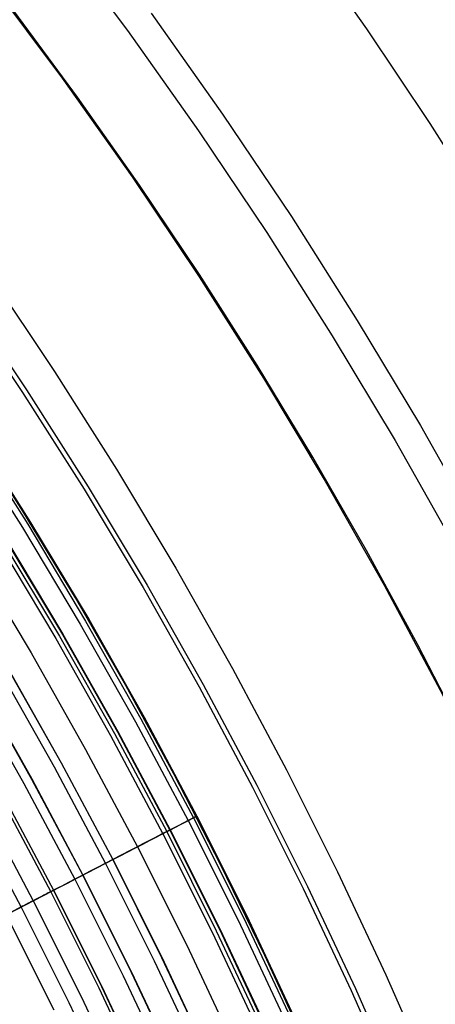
# Model space of a CAD drawing. Header units: millimetres. Extents: x -14 to 488, y -50 to 50.
# Tile 219 of 256: x 395.11 to 397.27, y 9.27 to 14.39. Entities that reach past the tile are written whole.
import ezdxf

# ---------------------------------------------------------------- set-up
doc = ezdxf.new("R2010")
doc.units = ezdxf.units.MM
doc.header["$MEASUREMENT"] = 0
doc.layers.add('Default', color=7, linetype='Continuous')

msp = doc.modelspace()

# ---------------------------------------------------------------- linework, layer by layer
at = {"layer": 'Default'}
for points in [[(397.4365, 10.6424), (397.1801, 11.139), (396.9125, 11.6296), (396.6338, 12.114), (396.344, 12.5918), (396.0434, 13.063), (395.732, 13.5271), (395.4102, 13.9841), (395.0779, 14.4335), (394.7146, 14.9015), (394.34, 15.3605), (393.9544, 15.8103), (393.558, 16.2506), (393.1511, 16.6812), (392.7339, 17.1018), (392.3066, 17.5122), (391.8695, 17.9121), (391.4039, 18.3173), (390.9282, 18.7105), (390.4428, 19.0916), (389.9479, 19.4604), (389.4438, 19.8166), (388.931, 20.1599)], [(397.4365, 10.6424), (397.1801, 11.139), (396.9125, 11.6296), (396.6338, 12.114), (396.344, 12.5918), (396.0434, 13.063), (395.732, 13.5271), (395.4102, 13.9841), (395.0779, 14.4335), (394.7146, 14.9015), (394.34, 15.3605), (393.9544, 15.8103), (393.558, 16.2506), (393.1511, 16.6812), (392.7339, 17.1018), (392.3066, 17.5122), (391.8695, 17.9121), (391.4039, 18.3173), (390.9282, 18.7105), (390.4428, 19.0916), (389.9479, 19.4604), (389.4438, 19.8166), (388.931, 20.1599)], [(396.1539, 9.9989), (395.9127, 10.4663), (395.6608, 10.9281), (395.3984, 11.384), (395.1256, 11.8339), (394.8427, 12.2773), (394.5496, 12.7143), (394.2466, 13.1443), (393.9339, 13.5674), (393.5919, 14.0079), (393.2393, 14.44), (392.8763, 14.8633), (392.5033, 15.2778), (392.1202, 15.6831), (391.7275, 16.079), (391.3253, 16.4653), (390.9139, 16.8417), (390.4756, 17.2231), (390.0279, 17.5932), (389.571, 17.952), (389.1051, 18.2991), (388.6307, 18.6343)], [(396.1539, 9.9989), (395.9127, 10.4663), (395.6608, 10.9281), (395.3984, 11.384), (395.1256, 11.8339), (394.8427, 12.2773), (394.5496, 12.7143), (394.2466, 13.1443), (393.9339, 13.5674), (393.5919, 14.0079), (393.2393, 14.44), (392.8763, 14.8633), (392.5033, 15.2778), (392.1202, 15.6831), (391.7275, 16.079), (391.3253, 16.4653), (390.9139, 16.8417), (390.4756, 17.2231), (390.0279, 17.5932), (389.571, 17.952), (389.1051, 18.2991), (388.6307, 18.6343)], [(395.2852, 14.8432), (395.6691, 14.3311), (396.0389, 13.8103), (396.3944, 13.2815), (396.7354, 12.7451), (397.0615, 12.2018), (397.3728, 11.6522), (397.6689, 11.0969), (397.9497, 10.5365), (398.2153, 9.9716), (398.4654, 9.4028), (398.7002, 8.8308)], [(398.719, 11.2859), (398.4476, 11.8116), (398.1643, 12.3311), (397.8691, 12.8439), (397.5623, 13.3498), (397.2441, 13.8486), (396.9144, 14.34), (396.5737, 14.8238)], [(398.719, 11.2859), (398.4476, 11.8116), (398.1643, 12.3311), (397.8691, 12.8439), (397.5623, 13.3498), (397.2441, 13.8486), (396.9144, 14.34), (396.5737, 14.8238)], [(391.4681, 14.7547), (391.8528, 14.339), (392.2263, 13.9137), (392.5883, 13.4794), (392.9385, 13.0364), (393.2767, 12.5854), (393.6024, 12.1267), (393.9156, 11.6609), (394.2159, 11.1884), (394.5032, 10.7099), (394.7773, 10.2258), (395.0381, 9.7367), (395.2855, 9.2431)], [(392.3165, 14.757), (392.7006, 14.3196), (393.073, 13.8729), (393.4332, 13.4173), (393.781, 12.9534), (394.116, 12.4816), (394.4381, 12.0025), (394.747, 11.5166), (395.0425, 11.0244), (395.3244, 10.5265), (395.5927, 10.0234), (395.8471, 9.5157), (396.0877, 9.004)], [(392.317, 14.7575), (392.7012, 14.3201), (393.0736, 13.8733), (393.4338, 13.4178), (393.7816, 12.9538), (394.1166, 12.482), (394.4387, 12.0029), (394.7476, 11.5169), (395.0431, 11.0248), (395.3251, 10.5268), (395.5933, 10.0238), (395.8478, 9.516), (396.0883, 9.0043)], [(392.2852, 14.7288), (392.6686, 14.2922), (393.0403, 13.8463), (393.3998, 13.3916), (393.747, 12.9285), (394.0814, 12.4576), (394.4029, 11.9794), (394.7112, 11.4944), (395.0061, 11.0032), (395.2875, 10.5062), (395.5553, 10.0041), (395.8092, 9.4973), (396.0493, 8.9865)], [(392.1863, 14.6397), (392.5675, 14.2057), (392.937, 13.7624), (393.2944, 13.3104), (393.6394, 12.8501), (393.9719, 12.382), (394.2915, 11.9066), (394.5979, 11.4245), (394.8911, 10.9361), (395.1709, 10.4421), (395.437, 9.9429), (395.6895, 9.4392), (395.9282, 8.9314)], [(392.187, 14.6402), (392.5682, 14.2062), (392.9376, 13.763), (393.2951, 13.3109), (393.6401, 12.8506), (393.9726, 12.3825), (394.2922, 11.9071), (394.5987, 11.4249), (394.8919, 10.9366), (395.1716, 10.4425), (395.4378, 9.9433), (395.6903, 9.4396), (395.929, 8.9318)], [(393.073, 14.6382), (393.4535, 14.1818), (393.8216, 13.7163), (394.1769, 13.2423), (394.5192, 12.7602), (394.8483, 12.2707), (395.1639, 11.7742), (395.4659, 11.2713), (395.7539, 10.7625), (396.028, 10.2485), (396.288, 9.7298), (396.5338, 9.2069)], [(393.073, 14.6382), (393.4535, 14.1818), (393.8215, 13.7163), (394.1769, 13.2423), (394.5192, 12.7602), (394.8483, 12.2707), (395.1639, 11.7742), (395.4659, 11.2713), (395.7539, 10.7625), (396.028, 10.2485), (396.288, 9.7298), (396.5338, 9.2069)], [(393.0739, 14.6389), (393.4543, 14.1825), (393.8224, 13.717), (394.1778, 13.2429), (394.5201, 12.7608), (394.8492, 12.2713), (395.1649, 11.7747), (395.4668, 11.2718), (395.7549, 10.7631), (396.029, 10.249), (396.289, 9.7303), (396.5348, 9.2073)], [(393.0741, 14.6391), (393.4545, 14.1826), (393.8226, 13.7171), (394.178, 13.2431), (394.5204, 12.761), (394.8495, 12.2714), (395.1651, 11.7749), (395.467, 11.272), (395.7551, 10.7632), (396.0292, 10.2491), (396.2892, 9.7304), (396.535, 9.2074)], [(393.0746, 14.6396), (393.4551, 14.1831), (393.8232, 13.7176), (394.1786, 13.2435), (394.521, 12.7614), (394.8501, 12.2718), (395.1657, 11.7753), (395.4677, 11.2723), (395.7558, 10.7636), (396.0299, 10.2495), (396.2899, 9.7307), (396.5357, 9.2077)], [(392.1519, 14.6086), (392.5323, 14.1756), (392.901, 13.7332), (393.2577, 13.2821), (393.602, 12.8228), (393.9338, 12.3556), (394.2527, 11.8812), (394.5585, 11.4001), (394.8511, 10.9128), (395.1303, 10.4198), (395.3959, 9.9217), (395.6478, 9.419), (395.886, 8.9122)], [(393.0363, 14.6068), (393.416, 14.1513), (393.7833, 13.6868), (394.1379, 13.2138), (394.4795, 12.7328), (394.8079, 12.2442), (395.1228, 11.7488), (395.4241, 11.2469), (395.7116, 10.7393), (395.9851, 10.2263), (396.2446, 9.7087), (396.4898, 9.1869)], [(393.0607, 14.6277), (393.4409, 14.1716), (393.8087, 13.7064), (394.1638, 13.2327), (394.5059, 12.751), (394.8348, 12.2618), (395.1502, 11.7657), (395.4519, 11.2631), (395.7398, 10.7547), (396.0136, 10.2411), (396.2734, 9.7227), (396.5191, 9.2002)], [(394.9523, 14.5869), (395.3297, 14.0835), (395.6933, 13.5715), (396.0428, 13.0516), (396.378, 12.5243), (396.6987, 11.9902), (397.0046, 11.4499), (397.2957, 10.904), (397.5718, 10.353), (397.8329, 9.7977), (398.0788, 9.2385)], [(392.9546, 14.5369), (393.3325, 14.0835), (393.698, 13.6212), (394.051, 13.1504), (394.391, 12.6716), (394.7179, 12.1854), (395.0313, 11.6922), (395.3312, 11.1928), (395.6173, 10.6875), (395.8896, 10.1769), (396.1478, 9.6617), (396.3919, 9.1423)], [(392.9548, 14.537), (393.3326, 14.0837), (393.6982, 13.6213), (394.0512, 13.1505), (394.3912, 12.6717), (394.718, 12.1855), (395.0315, 11.6924), (395.3314, 11.1929), (395.6175, 10.6876), (395.8898, 10.177), (396.148, 9.6618), (396.3921, 9.1424)], [(392.957, 14.539), (393.335, 14.0856), (393.7006, 13.6232), (394.0536, 13.1523), (394.3937, 12.6734), (394.7206, 12.1871), (395.0341, 11.6939), (395.334, 11.1944), (395.6202, 10.689), (395.8924, 10.1784), (396.1507, 9.6631), (396.3949, 9.1437)], [(392.0466, 14.5137), (392.4245, 14.0833), (392.7909, 13.6438), (393.1453, 13.1956), (393.4874, 12.7392), (393.8171, 12.275), (394.134, 11.8036), (394.4379, 11.3256), (394.7286, 10.8413), (395.006, 10.3515), (395.2699, 9.8565), (395.5202, 9.357), (395.7569, 8.8535)], [(392.0588, 14.5247), (392.437, 14.094), (392.8037, 13.6542), (393.1583, 13.2057), (393.5007, 12.7489), (393.8306, 12.2844), (394.1477, 11.8126), (394.4519, 11.3342), (394.7428, 10.8496), (395.0204, 10.3594), (395.2845, 9.8641), (395.535, 9.3642), (395.7719, 8.8603)], [(392.0593, 14.5251), (392.4375, 14.0945), (392.8042, 13.6546), (393.1588, 13.2061), (393.5013, 12.7493), (393.8312, 12.2847), (394.1483, 11.813), (394.4524, 11.3346), (394.7434, 10.8499), (395.021, 10.3597), (395.2851, 9.8644), (395.5356, 9.3645), (395.7725, 8.8606)], [(392.9238, 14.5106), (393.301, 14.058), (393.666, 13.5965), (394.0183, 13.1265), (394.3577, 12.6486), (394.684, 12.1632), (394.9969, 11.671), (395.2962, 11.1724), (395.5819, 10.668), (395.8536, 10.1583), (396.1114, 9.644), (396.3551, 9.1256)], [(392.9411, 14.5254), (393.3187, 14.0724), (393.684, 13.6104), (394.0366, 13.1399), (394.3764, 12.6615), (394.703, 12.1757), (395.0162, 11.6829), (395.3159, 11.1838), (395.6018, 10.6789), (395.8738, 10.1688), (396.1318, 9.6539), (396.3758, 9.135)], [(393.863, 14.5143), (394.2395, 14.0381), (394.603, 13.5532), (394.9532, 13.0601), (395.2899, 12.5593), (395.6127, 12.0515), (395.9216, 11.537), (396.2162, 11.0166), (396.4966, 10.4908), (396.7626, 9.9602), (397.014, 9.4253), (397.2509, 8.8867)], [(391.9711, 14.4456), (392.3473, 14.0173), (392.712, 13.5798), (393.0647, 13.1336), (393.4053, 12.6793), (393.7334, 12.2172), (394.0489, 11.748), (394.3514, 11.2721), (394.6408, 10.7901), (394.9169, 10.3025), (395.1796, 9.8098), (395.4288, 9.3126), (395.6644, 8.8114)], [(391.9183, 14.398), (392.2933, 13.971), (392.6567, 13.5349), (393.0084, 13.0902), (393.3479, 12.6373), (393.6749, 12.1768), (393.9894, 11.7091), (394.2909, 11.2347), (394.5793, 10.7543), (394.8546, 10.2683), (395.1164, 9.7772), (395.3648, 9.2816), (395.5996, 8.782)], [(391.9184, 14.3981), (392.2934, 13.9712), (392.6569, 13.5351), (393.0086, 13.0904), (393.3481, 12.6375), (393.6751, 12.1769), (393.9896, 11.7092), (394.2911, 11.2349), (394.5795, 10.7544), (394.8548, 10.2684), (395.1166, 9.7773), (395.365, 9.2817), (395.5998, 8.7821)], [(392.8109, 14.414), (393.1857, 13.9644), (393.5482, 13.5059), (393.8983, 13.0389), (394.2355, 12.5641), (394.5596, 12.0819), (394.8705, 11.5929), (395.1679, 11.0975), (395.4516, 10.5964), (395.7216, 10.0901), (395.9777, 9.5791), (396.2198, 9.0641)], [(393.7093, 14.3895), (394.0826, 13.9173), (394.4431, 13.4365), (394.7903, 12.9475), (395.1241, 12.451), (395.4443, 11.9474), (395.7505, 11.4373), (396.0427, 10.9213), (396.3207, 10.3999), (396.5844, 9.8737), (396.8338, 9.3433), (397.0686, 8.8092)], [(393.7281, 14.4047), (394.1018, 13.9321), (394.4626, 13.4508), (394.8102, 12.9613), (395.1444, 12.4642), (395.4649, 11.9601), (395.7714, 11.4495), (396.0639, 10.9329), (396.3422, 10.411), (396.6062, 9.8843), (396.8558, 9.3533), (397.0909, 8.8187)], [(393.7281, 14.4047), (394.1018, 13.9321), (394.4626, 13.4508), (394.8102, 12.9613), (395.1444, 12.4642), (395.4649, 11.9601), (395.7714, 11.4495), (396.0639, 10.9329), (396.3422, 10.411), (396.6062, 9.8843), (396.8558, 9.3533), (397.0909, 8.8187)], [(395.7925, 14.4212), (396.1646, 13.8972), (396.5223, 13.3651), (396.8654, 12.8254), (397.1936, 12.2788), (397.5067, 11.7258), (397.8046, 11.1671), (398.0872, 10.6033), (398.3544, 10.0349), (398.606, 9.4626), (398.8422, 8.887)], [(395.7925, 14.4212), (396.1646, 13.8972), (396.5223, 13.3651), (396.8654, 12.8254), (397.1935, 12.2788), (397.5067, 11.7258), (397.8046, 11.1671), (398.0872, 10.6033), (398.3543, 10.0349), (398.606, 9.4626), (398.8422, 8.887)], [(398.5945, -0.6136), (398.5947, -0.0327), (398.5802, 0.548), (398.5511, 1.1282), (398.5074, 1.7075), (398.4516, 2.2624), (398.3823, 2.8157), (398.2997, 3.3672), (398.2037, 3.9166), (398.0944, 4.4634), (397.972, 5.0075), (397.8364, 5.5485), (397.6877, 6.0859), (397.5355, 6.5895), (397.3718, 7.0895), (397.1967, 7.5855), (397.0104, 8.0775), (396.8128, 8.5651), (396.6041, 9.048), (396.3845, 9.526), (396.1539, 9.9989)], [(398.5945, -0.6136), (398.5947, -0.0327), (398.5802, 0.548), (398.5511, 1.1282), (398.5074, 1.7075), (398.4516, 2.2624), (398.3823, 2.8157), (398.2997, 3.3672), (398.2037, 3.9166), (398.0944, 4.4634), (397.972, 5.0075), (397.8364, 5.5485), (397.6877, 6.0859), (397.5355, 6.5895), (397.3718, 7.0895), (397.1967, 7.5855), (397.0104, 8.0775), (396.8128, 8.5651), (396.6041, 9.048), (396.3845, 9.526), (396.1539, 9.9989)]]:
    msp.add_lwpolyline(points, dxfattribs=at)
at = {"layer": 'Default', "extrusion": (-0.603614, 0.797277, 0)}
for points in [[(-325.1335, 22.4213), (-325.1332, 22.4554), (-325.1321, 22.4899), (-325.1303, 22.5245), (-325.1277, 22.5595), (-325.1244, 22.5946), (-325.1203, 22.6299), (-325.1153, 22.6654), (-325.1096, 22.7011), (-325.103, 22.7368), (-325.0956, 22.7726), (-325.0873, 22.8085), (-325.0781, 22.8443), (-325.0681, 22.8802), (-325.0572, 22.916), (-325.0454, 22.9516), (-325.0328, 22.9872), (-325.0192, 23.0226), (-325.0048, 23.0578), (-324.9894, 23.0927), (-324.9732, 23.1274), (-324.9561, 23.1618), (-324.9382, 23.1958), (-324.9193, 23.2294), (-324.8996, 23.2626), (-324.8791, 23.2953), (-324.8577, 23.3275), (-324.8356, 23.3592), (-324.8126, 23.3903), (-324.7889, 23.4208), (-324.7644, 23.4507), (-324.7392, 23.4799), (-324.7133, 23.5084), (-324.6867, 23.5362), (-324.6594, 23.5632), (-324.6315, 23.5894), (-324.603, 23.6148), (-324.574, 23.6394), (-324.5444, 23.6632), (-324.5144, 23.6861), (-324.4838, 23.7081), (-324.4528, 23.7292), (-324.4215, 23.7493), (-324.3897, 23.7686), (-324.3577, 23.7869), (-324.3253, 23.8043), (-324.2927, 23.8207), (-324.2598, 23.8362), (-324.2268, 23.8507), (-324.1936, 23.8643), (-324.1603, 23.8769), (-324.1269, 23.8886), (-324.0935, 23.8993), (-324.06, 23.9091), (-324.0265, 23.918), (-323.9931, 23.9259), (-323.9597, 23.933), (-323.9265, 23.9392), (-323.8933, 23.9444), (-323.8604, 23.9489), (-323.8276, 23.9524), (-323.795, 23.9552), (-323.7626, 23.9571), (-323.7305, 23.9583), (-323.6986, 23.9587), (-323.6668, 23.9583), (-323.6347, 23.9571), (-323.6023, 23.9552), (-323.5697, 23.9524), (-323.5369, 23.9489), (-323.5039, 23.9444), (-323.4708, 23.9392), (-323.4375, 23.933), (-323.4042, 23.9259), (-323.3708, 23.918), (-323.3373, 23.9091), (-323.3038, 23.8993), (-323.2704, 23.8886), (-323.237, 23.8769), (-323.2036, 23.8643), (-323.1705, 23.8507), (-323.1374, 23.8362), (-323.1046, 23.8207), (-323.072, 23.8043), (-323.0396, 23.7869), (-323.0075, 23.7686), (-322.9758, 23.7493), (-322.9444, 23.7292), (-322.9134, 23.7081), (-322.8829, 23.6861), (-322.8528, 23.6632), (-322.8233, 23.6394), (-322.7942, 23.6148), (-322.7657, 23.5894), (-322.7379, 23.5632), (-322.7106, 23.5362), (-322.684, 23.5084), (-322.6581, 23.4799), (-322.6329, 23.4507), (-322.6084, 23.4208), (-322.5847, 23.3903), (-322.5617, 23.3592), (-322.5395, 23.3275), (-322.5182, 23.2953), (-322.4976, 23.2626), (-322.4779, 23.2294), (-322.4591, 23.1958), (-322.4411, 23.1618), (-322.424, 23.1274), (-322.4078, 23.0927), (-322.3925, 23.0578), (-322.378, 23.0226), (-322.3645, 22.9872), (-322.3518, 22.9516), (-322.34, 22.916), (-322.3291, 22.8802), (-322.3191, 22.8443), (-322.31, 22.8085), (-322.3017, 22.7726), (-322.2943, 22.7368), (-322.2877, 22.7011), (-322.2819, 22.6654), (-322.277, 22.6299), (-322.2729, 22.5946), (-322.2695, 22.5595), (-322.267, 22.5245), (-322.2652, 22.4899), (-322.2641, 22.4554), (-322.2637, 22.4213)], [(-322.2637, 22.4213), (-322.2641, 22.3872), (-322.2652, 22.3528), (-322.267, 22.3181), (-322.2695, 22.2832), (-322.2729, 22.248), (-322.277, 22.2127), (-322.2819, 22.1772), (-322.2877, 22.1416), (-322.2943, 22.1058), (-322.3017, 22.07), (-322.31, 22.0342), (-322.3191, 21.9983), (-322.3291, 21.9625), (-322.34, 21.9267), (-322.3518, 21.891), (-322.3645, 21.8554), (-322.378, 21.82), (-322.3925, 21.7848), (-322.4078, 21.7499), (-322.424, 21.7152), (-322.4411, 21.6809), (-322.4591, 21.6469), (-322.4779, 21.6133), (-322.4976, 21.5801), (-322.5182, 21.5474), (-322.5395, 21.5151), (-322.5617, 21.4834), (-322.5847, 21.4523), (-322.6084, 21.4218), (-322.6329, 21.392), (-322.6581, 21.3628), (-322.684, 21.3343), (-322.7106, 21.3065), (-322.7379, 21.2795), (-322.7657, 21.2532), (-322.7942, 21.2278), (-322.8233, 21.2032), (-322.8528, 21.1794), (-322.8829, 21.1566), (-322.9134, 21.1346), (-322.9444, 21.1135), (-322.9758, 21.0933), (-323.0075, 21.074), (-323.0396, 21.0557), (-323.072, 21.0383), (-323.1046, 21.0219), (-323.1374, 21.0064), (-323.1705, 20.9919), (-323.2036, 20.9783), (-323.237, 20.9657), (-323.2704, 20.9541), (-323.3038, 20.9433), (-323.3373, 20.9335), (-323.3708, 20.9247), (-323.4042, 20.9167), (-323.4375, 20.9096), (-323.4708, 20.9035), (-323.5039, 20.8982), (-323.5369, 20.8938), (-323.5697, 20.8902), (-323.6023, 20.8874), (-323.6347, 20.8855), (-323.6668, 20.8844), (-323.6986, 20.884), (-323.7305, 20.8844), (-323.7626, 20.8855), (-323.795, 20.8874), (-323.8276, 20.8902), (-323.8604, 20.8938), (-323.8933, 20.8982), (-323.9265, 20.9035), (-323.9597, 20.9096), (-323.9931, 20.9167), (-324.0265, 20.9247), (-324.06, 20.9335), (-324.0935, 20.9433), (-324.1269, 20.9541), (-324.1603, 20.9657), (-324.1936, 20.9783), (-324.2268, 20.9919), (-324.2598, 21.0064), (-324.2927, 21.0219), (-324.3253, 21.0383), (-324.3577, 21.0557), (-324.3897, 21.074), (-324.4215, 21.0933), (-324.4528, 21.1135), (-324.4838, 21.1346), (-324.5144, 21.1566), (-324.5444, 21.1794), (-324.574, 21.2032), (-324.603, 21.2278), (-324.6315, 21.2532), (-324.6594, 21.2795), (-324.6867, 21.3065), (-324.7133, 21.3343), (-324.7392, 21.3628), (-324.7644, 21.392), (-324.7889, 21.4218), (-324.8126, 21.4523), (-324.8356, 21.4834), (-324.8577, 21.5151), (-324.8791, 21.5474), (-324.8996, 21.5801), (-324.9193, 21.6133), (-324.9382, 21.6469), (-324.9561, 21.6809), (-324.9732, 21.7152), (-324.9894, 21.7499), (-325.0048, 21.7848), (-325.0192, 21.82), (-325.0328, 21.8554), (-325.0454, 21.891), (-325.0572, 21.9267), (-325.0681, 21.9625), (-325.0781, 21.9983), (-325.0873, 22.0342), (-325.0956, 22.07), (-325.103, 22.1058), (-325.1096, 22.1416), (-325.1153, 22.1772), (-325.1203, 22.2127), (-325.1244, 22.248), (-325.1277, 22.2832), (-325.1303, 22.3181), (-325.1321, 22.3528), (-325.1332, 22.3872), (-325.1335, 22.4213)]]:
    msp.add_lwpolyline(points, dxfattribs=at)
at = {"layer": 'Default', "extrusion": (-0.528244, 0.849092, 0)}
for points in [[(-344.6191, 22.4213), (-344.6188, 22.4554), (-344.6177, 22.4899), (-344.6159, 22.5245), (-344.6133, 22.5595), (-344.61, 22.5946), (-344.6059, 22.6299), (-344.6009, 22.6654), (-344.5952, 22.7011), (-344.5886, 22.7368), (-344.5812, 22.7726), (-344.5729, 22.8085), (-344.5638, 22.8443), (-344.5537, 22.8802), (-344.5428, 22.916), (-344.5311, 22.9516), (-344.5184, 22.9872), (-344.5048, 23.0226), (-344.4904, 23.0578), (-344.4751, 23.0927), (-344.4588, 23.1274), (-344.4417, 23.1618), (-344.4238, 23.1958), (-344.4049, 23.2294), (-344.3853, 23.2626), (-344.3647, 23.2953), (-344.3434, 23.3275), (-344.3212, 23.3592), (-344.2982, 23.3903), (-344.2745, 23.4208), (-344.25, 23.4507), (-344.2248, 23.4799), (-344.1989, 23.5084), (-344.1723, 23.5362), (-344.145, 23.5632), (-344.1171, 23.5894), (-344.0887, 23.6148), (-344.0596, 23.6394), (-344.0301, 23.6632), (-344, 23.6861), (-343.9694, 23.7081), (-343.9385, 23.7292), (-343.9071, 23.7493), (-343.8754, 23.7686), (-343.8433, 23.7869), (-343.8109, 23.8043), (-343.7783, 23.8207), (-343.7455, 23.8362), (-343.7124, 23.8507), (-343.6792, 23.8643), (-343.6459, 23.8769), (-343.6125, 23.8886), (-343.5791, 23.8993), (-343.5456, 23.9091), (-343.5121, 23.918), (-343.4787, 23.9259), (-343.4454, 23.933), (-343.4121, 23.9392), (-343.379, 23.9444), (-343.346, 23.9489), (-343.3132, 23.9524), (-343.2806, 23.9552), (-343.2482, 23.9571), (-343.2161, 23.9583), (-343.1843, 23.9587), (-343.1524, 23.9583), (-343.1203, 23.9571), (-343.0879, 23.9552), (-343.0553, 23.9524), (-343.0225, 23.9489), (-342.9895, 23.9444), (-342.9564, 23.9392), (-342.9232, 23.933), (-342.8898, 23.9259), (-342.8564, 23.918), (-342.8229, 23.9091), (-342.7894, 23.8993), (-342.756, 23.8886), (-342.7226, 23.8769), (-342.6893, 23.8643), (-342.6561, 23.8507), (-342.623, 23.8362), (-342.5902, 23.8207), (-342.5576, 23.8043), (-342.5252, 23.7869), (-342.4932, 23.7686), (-342.4614, 23.7493), (-342.43, 23.7292), (-342.3991, 23.7081), (-342.3685, 23.6861), (-342.3385, 23.6632), (-342.3089, 23.6394), (-342.2798, 23.6148), (-342.2514, 23.5894), (-342.2235, 23.5632), (-342.1962, 23.5362), (-342.1696, 23.5084), (-342.1437, 23.4799), (-342.1185, 23.4507), (-342.094, 23.4208), (-342.0703, 23.3903), (-342.0473, 23.3592), (-342.0251, 23.3275), (-342.0038, 23.2953), (-341.9833, 23.2626), (-341.9636, 23.2294), (-341.9447, 23.1958), (-341.9268, 23.1618), (-341.9097, 23.1274), (-341.8934, 23.0927), (-341.8781, 23.0578), (-341.8637, 23.0226), (-341.8501, 22.9872), (-341.8374, 22.9516), (-341.8257, 22.916), (-341.8148, 22.8802), (-341.8048, 22.8443), (-341.7956, 22.8085), (-341.7873, 22.7726), (-341.7799, 22.7368), (-341.7733, 22.7011), (-341.7676, 22.6654), (-341.7626, 22.6299), (-341.7585, 22.5946), (-341.7552, 22.5595), (-341.7526, 22.5245), (-341.7508, 22.4899), (-341.7497, 22.4554), (-341.7494, 22.4213)], [(-341.7494, 22.4213), (-341.7497, 22.3872), (-341.7508, 22.3528), (-341.7526, 22.3181), (-341.7552, 22.2832), (-341.7585, 22.248), (-341.7626, 22.2127), (-341.7676, 22.1772), (-341.7733, 22.1416), (-341.7799, 22.1058), (-341.7873, 22.07), (-341.7956, 22.0342), (-341.8048, 21.9983), (-341.8148, 21.9625), (-341.8257, 21.9267), (-341.8374, 21.891), (-341.8501, 21.8554), (-341.8637, 21.82), (-341.8781, 21.7848), (-341.8934, 21.7499), (-341.9097, 21.7152), (-341.9268, 21.6809), (-341.9447, 21.6469), (-341.9636, 21.6133), (-341.9833, 21.5801), (-342.0038, 21.5474), (-342.0251, 21.5151), (-342.0473, 21.4834), (-342.0703, 21.4523), (-342.094, 21.4218), (-342.1185, 21.392), (-342.1437, 21.3628), (-342.1696, 21.3343), (-342.1962, 21.3065), (-342.2235, 21.2795), (-342.2514, 21.2532), (-342.2798, 21.2278), (-342.3089, 21.2032), (-342.3385, 21.1794), (-342.3685, 21.1566), (-342.3991, 21.1346), (-342.43, 21.1135), (-342.4614, 21.0933), (-342.4932, 21.074), (-342.5252, 21.0557), (-342.5576, 21.0383), (-342.5902, 21.0219), (-342.623, 21.0064), (-342.6561, 20.9919), (-342.6893, 20.9783), (-342.7226, 20.9657), (-342.756, 20.9541), (-342.7894, 20.9433), (-342.8229, 20.9335), (-342.8564, 20.9247), (-342.8898, 20.9167), (-342.9232, 20.9096), (-342.9564, 20.9035), (-342.9895, 20.8982), (-343.0225, 20.8938), (-343.0553, 20.8902), (-343.0879, 20.8874), (-343.1203, 20.8855), (-343.1524, 20.8844), (-343.1843, 20.884), (-343.2161, 20.8844), (-343.2482, 20.8855), (-343.2806, 20.8874), (-343.3132, 20.8902), (-343.346, 20.8938), (-343.379, 20.8982), (-343.4121, 20.9035), (-343.4454, 20.9096), (-343.4787, 20.9167), (-343.5121, 20.9247), (-343.5456, 20.9335), (-343.5791, 20.9433), (-343.6125, 20.9541), (-343.6459, 20.9657), (-343.6792, 20.9783), (-343.7124, 20.9919), (-343.7455, 21.0064), (-343.7783, 21.0219), (-343.8109, 21.0383), (-343.8433, 21.0557), (-343.8754, 21.074), (-343.9071, 21.0933), (-343.9385, 21.1135), (-343.9694, 21.1346), (-344, 21.1566), (-344.0301, 21.1794), (-344.0596, 21.2032), (-344.0887, 21.2278), (-344.1171, 21.2532), (-344.145, 21.2795), (-344.1723, 21.3065), (-344.1989, 21.3343), (-344.2248, 21.3628), (-344.25, 21.392), (-344.2745, 21.4218), (-344.2982, 21.4523), (-344.3212, 21.4834), (-344.3434, 21.5151), (-344.3647, 21.5474), (-344.3853, 21.5801), (-344.4049, 21.6133), (-344.4238, 21.6469), (-344.4417, 21.6809), (-344.4588, 21.7152), (-344.4751, 21.7499), (-344.4904, 21.7848), (-344.5048, 21.82), (-344.5184, 21.8554), (-344.5311, 21.891), (-344.5428, 21.9267), (-344.5537, 21.9625), (-344.5638, 21.9983), (-344.5729, 22.0342), (-344.5812, 22.07), (-344.5886, 22.1058), (-344.5952, 22.1416), (-344.6009, 22.1772), (-344.6059, 22.2127), (-344.61, 22.248), (-344.6133, 22.2832), (-344.6159, 22.3181), (-344.6177, 22.3528), (-344.6188, 22.3872), (-344.6191, 22.4213)]]:
    msp.add_lwpolyline(points, dxfattribs=at)
at = {"layer": 'Default', "extrusion": (-0.448463, 0.893802, 0)}
for points in [[(-361.4369, 22.4213), (-361.4366, 22.4554), (-361.4355, 22.4899), (-361.4337, 22.5245), (-361.4311, 22.5595), (-361.4278, 22.5946), (-361.4237, 22.6299), (-361.4187, 22.6654), (-361.413, 22.7011), (-361.4064, 22.7368), (-361.399, 22.7726), (-361.3907, 22.8085), (-361.3815, 22.8443), (-361.3715, 22.8802), (-361.3606, 22.916), (-361.3488, 22.9516), (-361.3362, 22.9872), (-361.3226, 23.0226), (-361.3082, 23.0578), (-361.2928, 23.0927), (-361.2766, 23.1274), (-361.2595, 23.1618), (-361.2416, 23.1958), (-361.2227, 23.2294), (-361.203, 23.2626), (-361.1825, 23.2953), (-361.1611, 23.3275), (-361.139, 23.3592), (-361.116, 23.3903), (-361.0923, 23.4208), (-361.0678, 23.4507), (-361.0426, 23.4799), (-361.0167, 23.5084), (-360.9901, 23.5362), (-360.9628, 23.5632), (-360.9349, 23.5894), (-360.9064, 23.6148), (-360.8774, 23.6394), (-360.8478, 23.6632), (-360.8178, 23.6861), (-360.7872, 23.7081), (-360.7562, 23.7292), (-360.7249, 23.7493), (-360.6931, 23.7686), (-360.6611, 23.7869), (-360.6287, 23.8043), (-360.5961, 23.8207), (-360.5632, 23.8362), (-360.5302, 23.8507), (-360.497, 23.8643), (-360.4637, 23.8769), (-360.4303, 23.8886), (-360.3969, 23.8993), (-360.3634, 23.9091), (-360.3299, 23.918), (-360.2965, 23.9259), (-360.2631, 23.933), (-360.2299, 23.9392), (-360.1967, 23.9444), (-360.1638, 23.9489), (-360.131, 23.9524), (-360.0984, 23.9552), (-360.066, 23.9571), (-360.0339, 23.9583), (-360.002, 23.9587), (-359.9702, 23.9583), (-359.9381, 23.9571), (-359.9057, 23.9552), (-359.8731, 23.9524), (-359.8403, 23.9489), (-359.8073, 23.9444), (-359.7742, 23.9392), (-359.7409, 23.933), (-359.7076, 23.9259), (-359.6742, 23.918), (-359.6407, 23.9091), (-359.6072, 23.8993), (-359.5738, 23.8886), (-359.5404, 23.8769), (-359.507, 23.8643), (-359.4739, 23.8507), (-359.4408, 23.8362), (-359.408, 23.8207), (-359.3754, 23.8043), (-359.343, 23.7869), (-359.3109, 23.7686), (-359.2792, 23.7493), (-359.2478, 23.7292), (-359.2168, 23.7081), (-359.1863, 23.6861), (-359.1562, 23.6632), (-359.1267, 23.6394), (-359.0976, 23.6148), (-359.0692, 23.5894), (-359.0413, 23.5632), (-359.014, 23.5362), (-358.9874, 23.5084), (-358.9615, 23.4799), (-358.9363, 23.4507), (-358.9118, 23.4208), (-358.8881, 23.3903), (-358.8651, 23.3592), (-358.8429, 23.3275), (-358.8216, 23.2953), (-358.801, 23.2626), (-358.7813, 23.2294), (-358.7625, 23.1958), (-358.7445, 23.1618), (-358.7274, 23.1274), (-358.7112, 23.0927), (-358.6959, 23.0578), (-358.6814, 23.0226), (-358.6679, 22.9872), (-358.6552, 22.9516), (-358.6434, 22.916), (-358.6325, 22.8802), (-358.6225, 22.8443), (-358.6134, 22.8085), (-358.6051, 22.7726), (-358.5977, 22.7368), (-358.5911, 22.7011), (-358.5853, 22.6654), (-358.5804, 22.6299), (-358.5763, 22.5946), (-358.5729, 22.5595), (-358.5704, 22.5245), (-358.5686, 22.4899), (-358.5675, 22.4554), (-358.5671, 22.4213)], [(-358.5671, 22.4213), (-358.5675, 22.3872), (-358.5686, 22.3528), (-358.5704, 22.3181), (-358.5729, 22.2832), (-358.5763, 22.248), (-358.5804, 22.2127), (-358.5853, 22.1772), (-358.5911, 22.1416), (-358.5977, 22.1058), (-358.6051, 22.07), (-358.6134, 22.0342), (-358.6225, 21.9983), (-358.6325, 21.9625), (-358.6434, 21.9267), (-358.6552, 21.891), (-358.6679, 21.8554), (-358.6814, 21.82), (-358.6959, 21.7848), (-358.7112, 21.7499), (-358.7274, 21.7152), (-358.7445, 21.6809), (-358.7625, 21.6469), (-358.7813, 21.6133), (-358.801, 21.5801), (-358.8216, 21.5474), (-358.8429, 21.5151), (-358.8651, 21.4834), (-358.8881, 21.4523), (-358.9118, 21.4218), (-358.9363, 21.392), (-358.9615, 21.3628), (-358.9874, 21.3343), (-359.014, 21.3065), (-359.0413, 21.2795), (-359.0692, 21.2532), (-359.0976, 21.2278), (-359.1267, 21.2032), (-359.1562, 21.1794), (-359.1863, 21.1566), (-359.2168, 21.1346), (-359.2478, 21.1135), (-359.2792, 21.0933), (-359.3109, 21.074), (-359.343, 21.0557), (-359.3754, 21.0383), (-359.408, 21.0219), (-359.4408, 21.0064), (-359.4739, 20.9919), (-359.507, 20.9783), (-359.5404, 20.9657), (-359.5738, 20.9541), (-359.6072, 20.9433), (-359.6407, 20.9335), (-359.6742, 20.9247), (-359.7076, 20.9167), (-359.7409, 20.9096), (-359.7742, 20.9035), (-359.8073, 20.8982), (-359.8403, 20.8938), (-359.8731, 20.8902), (-359.9057, 20.8874), (-359.9381, 20.8855), (-359.9702, 20.8844), (-360.002, 20.884), (-360.0339, 20.8844), (-360.066, 20.8855), (-360.0984, 20.8874), (-360.131, 20.8902), (-360.1638, 20.8938), (-360.1967, 20.8982), (-360.2299, 20.9035), (-360.2631, 20.9096), (-360.2965, 20.9167), (-360.3299, 20.9247), (-360.3634, 20.9335), (-360.3969, 20.9433), (-360.4303, 20.9541), (-360.4637, 20.9657), (-360.497, 20.9783), (-360.5302, 20.9919), (-360.5632, 21.0064), (-360.5961, 21.0219), (-360.6287, 21.0383), (-360.6611, 21.0557), (-360.6931, 21.074), (-360.7249, 21.0933), (-360.7562, 21.1135), (-360.7872, 21.1346), (-360.8178, 21.1566), (-360.8478, 21.1794), (-360.8774, 21.2032), (-360.9064, 21.2278), (-360.9349, 21.2532), (-360.9628, 21.2795), (-360.9901, 21.3065), (-361.0167, 21.3343), (-361.0426, 21.3628), (-361.0678, 21.392), (-361.0923, 21.4218), (-361.116, 21.4523), (-361.139, 21.4834), (-361.1611, 21.5151), (-361.1825, 21.5474), (-361.203, 21.5801), (-361.2227, 21.6133), (-361.2416, 21.6469), (-361.2595, 21.6809), (-361.2766, 21.7152), (-361.2928, 21.7499), (-361.3082, 21.7848), (-361.3226, 21.82), (-361.3362, 21.8554), (-361.3488, 21.891), (-361.3606, 21.9267), (-361.3715, 21.9625), (-361.3815, 21.9983), (-361.3907, 22.0342), (-361.399, 22.07), (-361.4064, 22.1058), (-361.413, 22.1416), (-361.4187, 22.1772), (-361.4237, 22.2127), (-361.4278, 22.248), (-361.4311, 22.2832), (-361.4337, 22.3181), (-361.4355, 22.3528), (-361.4366, 22.3872), (-361.4369, 22.4213)], [(-361.4369, 22.4213), (-361.4366, 22.4554), (-361.4355, 22.4899), (-361.4337, 22.5245), (-361.4311, 22.5595), (-361.4278, 22.5946), (-361.4237, 22.6299), (-361.4187, 22.6654), (-361.413, 22.7011), (-361.4064, 22.7368), (-361.399, 22.7726), (-361.3907, 22.8085), (-361.3815, 22.8443), (-361.3715, 22.8802), (-361.3606, 22.916), (-361.3488, 22.9516), (-361.3362, 22.9872), (-361.3226, 23.0226), (-361.3082, 23.0578), (-361.2928, 23.0927), (-361.2766, 23.1274), (-361.2595, 23.1618), (-361.2416, 23.1958), (-361.2227, 23.2294), (-361.203, 23.2626), (-361.1825, 23.2953), (-361.1611, 23.3275), (-361.139, 23.3592), (-361.116, 23.3903), (-361.0923, 23.4208), (-361.0678, 23.4507), (-361.0426, 23.4799), (-361.0167, 23.5084), (-360.9901, 23.5362), (-360.9628, 23.5632), (-360.9349, 23.5894), (-360.9064, 23.6148), (-360.8774, 23.6394), (-360.8478, 23.6632), (-360.8178, 23.6861), (-360.7872, 23.7081), (-360.7562, 23.7292), (-360.7249, 23.7493), (-360.6931, 23.7686), (-360.6611, 23.7869), (-360.6287, 23.8043), (-360.5961, 23.8207), (-360.5632, 23.8362), (-360.5302, 23.8507), (-360.497, 23.8643), (-360.4637, 23.8769), (-360.4303, 23.8886), (-360.3969, 23.8993), (-360.3634, 23.9091), (-360.3299, 23.918), (-360.2965, 23.9259), (-360.2631, 23.933), (-360.2299, 23.9392), (-360.1967, 23.9444), (-360.1638, 23.9489), (-360.131, 23.9524), (-360.0984, 23.9552), (-360.066, 23.9571), (-360.0339, 23.9583), (-360.002, 23.9587), (-359.9702, 23.9583), (-359.9381, 23.9571), (-359.9057, 23.9552), (-359.8731, 23.9524), (-359.8403, 23.9489), (-359.8073, 23.9444), (-359.7742, 23.9392), (-359.7409, 23.933), (-359.7076, 23.9259), (-359.6742, 23.918), (-359.6407, 23.9091), (-359.6072, 23.8993), (-359.5738, 23.8886), (-359.5404, 23.8769), (-359.507, 23.8643), (-359.4739, 23.8507), (-359.4408, 23.8362), (-359.408, 23.8207), (-359.3754, 23.8043), (-359.343, 23.7869), (-359.3109, 23.7686), (-359.2792, 23.7493), (-359.2478, 23.7292), (-359.2168, 23.7081), (-359.1863, 23.6861), (-359.1562, 23.6632), (-359.1267, 23.6394), (-359.0976, 23.6148), (-359.0692, 23.5894), (-359.0413, 23.5632), (-359.014, 23.5362), (-358.9874, 23.5084), (-358.9615, 23.4799), (-358.9363, 23.4507), (-358.9118, 23.4208), (-358.8881, 23.3903), (-358.8651, 23.3592), (-358.8429, 23.3275), (-358.8216, 23.2953), (-358.801, 23.2626), (-358.7813, 23.2294), (-358.7625, 23.1958), (-358.7445, 23.1618), (-358.7274, 23.1274), (-358.7112, 23.0927), (-358.6959, 23.0578), (-358.6814, 23.0226), (-358.6679, 22.9872), (-358.6552, 22.9516), (-358.6434, 22.916), (-358.6325, 22.8802), (-358.6225, 22.8443), (-358.6134, 22.8085), (-358.6051, 22.7726), (-358.5977, 22.7368), (-358.5911, 22.7011), (-358.5853, 22.6654), (-358.5804, 22.6299), (-358.5763, 22.5946), (-358.5729, 22.5595), (-358.5704, 22.5245), (-358.5686, 22.4899), (-358.5675, 22.4554), (-358.5671, 22.4213)], [(-358.5671, 22.4213), (-358.5675, 22.3872), (-358.5686, 22.3528), (-358.5704, 22.3181), (-358.5729, 22.2832), (-358.5763, 22.248), (-358.5804, 22.2127), (-358.5853, 22.1772), (-358.5911, 22.1416), (-358.5977, 22.1058), (-358.6051, 22.07), (-358.6134, 22.0342), (-358.6225, 21.9983), (-358.6325, 21.9625), (-358.6434, 21.9267), (-358.6552, 21.891), (-358.6679, 21.8554), (-358.6814, 21.82), (-358.6959, 21.7848), (-358.7112, 21.7499), (-358.7274, 21.7152), (-358.7445, 21.6809), (-358.7625, 21.6469), (-358.7813, 21.6133), (-358.801, 21.5801), (-358.8216, 21.5474), (-358.8429, 21.5151), (-358.8651, 21.4834), (-358.8881, 21.4523), (-358.9118, 21.4218), (-358.9363, 21.392), (-358.9615, 21.3628), (-358.9874, 21.3343), (-359.014, 21.3065), (-359.0413, 21.2795), (-359.0692, 21.2532), (-359.0976, 21.2278), (-359.1267, 21.2032), (-359.1562, 21.1794), (-359.1863, 21.1566), (-359.2168, 21.1346), (-359.2478, 21.1135), (-359.2792, 21.0933), (-359.3109, 21.074), (-359.343, 21.0557), (-359.3754, 21.0383), (-359.408, 21.0219), (-359.4408, 21.0064), (-359.4739, 20.9919), (-359.507, 20.9783), (-359.5404, 20.9657), (-359.5738, 20.9541), (-359.6072, 20.9433), (-359.6407, 20.9335), (-359.6742, 20.9247), (-359.7076, 20.9167), (-359.7409, 20.9096), (-359.7742, 20.9035), (-359.8073, 20.8982), (-359.8403, 20.8938), (-359.8731, 20.8902), (-359.9057, 20.8874), (-359.9381, 20.8855), (-359.9702, 20.8844), (-360.002, 20.884), (-360.0339, 20.8844), (-360.066, 20.8855), (-360.0984, 20.8874), (-360.131, 20.8902), (-360.1638, 20.8938), (-360.1967, 20.8982), (-360.2299, 20.9035), (-360.2631, 20.9096), (-360.2965, 20.9167), (-360.3299, 20.9247), (-360.3634, 20.9335), (-360.3969, 20.9433), (-360.4303, 20.9541), (-360.4637, 20.9657), (-360.497, 20.9783), (-360.5302, 20.9919), (-360.5632, 21.0064), (-360.5961, 21.0219), (-360.6287, 21.0383), (-360.6611, 21.0557), (-360.6931, 21.074), (-360.7249, 21.0933), (-360.7562, 21.1135), (-360.7872, 21.1346), (-360.8178, 21.1566), (-360.8478, 21.1794), (-360.8774, 21.2032), (-360.9064, 21.2278), (-360.9349, 21.2532), (-360.9628, 21.2795), (-360.9901, 21.3065), (-361.0167, 21.3343), (-361.0426, 21.3628), (-361.0678, 21.392), (-361.0923, 21.4218), (-361.116, 21.4523), (-361.139, 21.4834), (-361.1611, 21.5151), (-361.1825, 21.5474), (-361.203, 21.5801), (-361.2227, 21.6133), (-361.2416, 21.6469), (-361.2595, 21.6809), (-361.2766, 21.7152), (-361.2928, 21.7499), (-361.3082, 21.7848), (-361.3226, 21.82), (-361.3362, 21.8554), (-361.3488, 21.891), (-361.3606, 21.9267), (-361.3715, 21.9625), (-361.3815, 21.9983), (-361.3907, 22.0342), (-361.399, 22.07), (-361.4064, 22.1058), (-361.413, 22.1416), (-361.4187, 22.1772), (-361.4237, 22.2127), (-361.4278, 22.248), (-361.4311, 22.2832), (-361.4337, 22.3181), (-361.4355, 22.3528), (-361.4366, 22.3872), (-361.4369, 22.4213)]]:
    msp.add_lwpolyline(points, dxfattribs=at)
at = {"layer": 'Default'}
for points in [[(394.7221, 9.5733, 113.236), (395.46, 9.9548, 93.2153), (396.028, 10.2485, 30.9743), (396.0185, 10.2436, 30.2517), (396.0065, 10.2374, 29.9205), (395.9903, 10.229, 29.6087), (395.9701, 10.2186, 29.3157), (395.9463, 10.2063, 29.0412), (395.9194, 10.1924, 28.7845), (395.8898, 10.177, 28.5452), (395.8576, 10.1604, 28.3228), (395.8234, 10.1427, 28.1165), (395.7875, 10.1241, 27.9256), (395.7501, 10.1048, 27.7494), (395.7116, 10.0849, 27.5871), (395.6725, 10.0647, 27.438), (395.6329, 10.0442, 27.3014), (395.5933, 10.0238, 27.1765), (395.5539, 10.0034, 27.0625), (395.5149, 9.9832, 26.9585), (395.4762, 9.9632, 26.8631), (395.4378, 9.9433, 26.7753), (395.3998, 9.9237, 26.694), (395.3618, 9.9041, 26.618), (395.3237, 9.8843, 26.5461), (395.2851, 9.8644, 26.4772), (395.2456, 9.844, 26.41), (395.2048, 9.8229, 26.3433), (394.8359, 9.6321, 25.7739)], [(394.8359, 9.6321, 19.7261), (395.2044, 9.8227, 19.1572), (395.2451, 9.8437, 19.0905), (395.2845, 9.8641, 19.0234), (395.323, 9.884, 18.9545), (395.3611, 9.9037, 18.8826), (395.399, 9.9233, 18.8065), (395.437, 9.9429, 18.7251), (395.4754, 9.9628, 18.6371), (395.5141, 9.9828, 18.5415), (395.5532, 10.003, 18.437), (395.5927, 10.0234, 18.3225), (395.6323, 10.0439, 18.197), (395.6719, 10.0644, 18.0597), (395.7112, 10.0847, 17.9098), (395.7497, 10.1046, 17.7466), (395.7871, 10.1239, 17.5693), (395.8231, 10.1426, 17.3773), (395.8574, 10.1603, 17.1698), (395.8896, 10.1769, 16.946), (395.9193, 10.1923, 16.7054), (395.9462, 10.2062, 16.4472), (395.97, 10.2185, 16.1711), (395.9902, 10.229, 15.8763), (396.0065, 10.2374, 15.5623), (396.0185, 10.2436, 15.2287), (396.028, 10.2485, 14.5001), (395.9851, 10.2263, 9.9809), (395.9364, 10.2011, 8.3072), (395.8738, 10.1688, 6.9636), (395.8009, 10.1311, 5.9048), (395.7216, 10.0901, 5.0834), (395.6808, 10.069, 4.7466), (395.6394, 10.0476, 4.4491), (395.5975, 10.0259, 4.1831), (395.5133, 9.9824, 3.7196), (395.4726, 9.9613, 3.5233), (395.4334, 9.941, 3.3511), (395.3959, 9.9217, 3.2022), (395.3604, 9.9033, 3.0758), (395.3274, 9.8862, 2.9701), (395.3118, 9.8782, 2.9244), (395.2971, 9.8706, 2.8831), (395.2831, 9.8633, 2.8459), (395.2699, 9.8565, 2.8126), (395.2575, 9.8501, 2.7829), (395.2459, 9.8441, 2.7564), (395.2347, 9.8383, 2.7324), (395.2238, 9.8327, 2.7106), (395.213, 9.8271, 2.6904), (395.2022, 9.8215, 2.6714), (395.1911, 9.8158, 2.6529), (395.1796, 9.8098, 2.6346), (395.1674, 9.8035, 2.6158), (395.1542, 9.7967, 2.5964), (395.1398, 9.7893, 2.576), (395.1238, 9.781, 2.5542), (395.106, 9.7718, 2.5308)]]:
    msp.add_polyline3d(points, dxfattribs=at)

doc.saveas('drawing.dxf')
